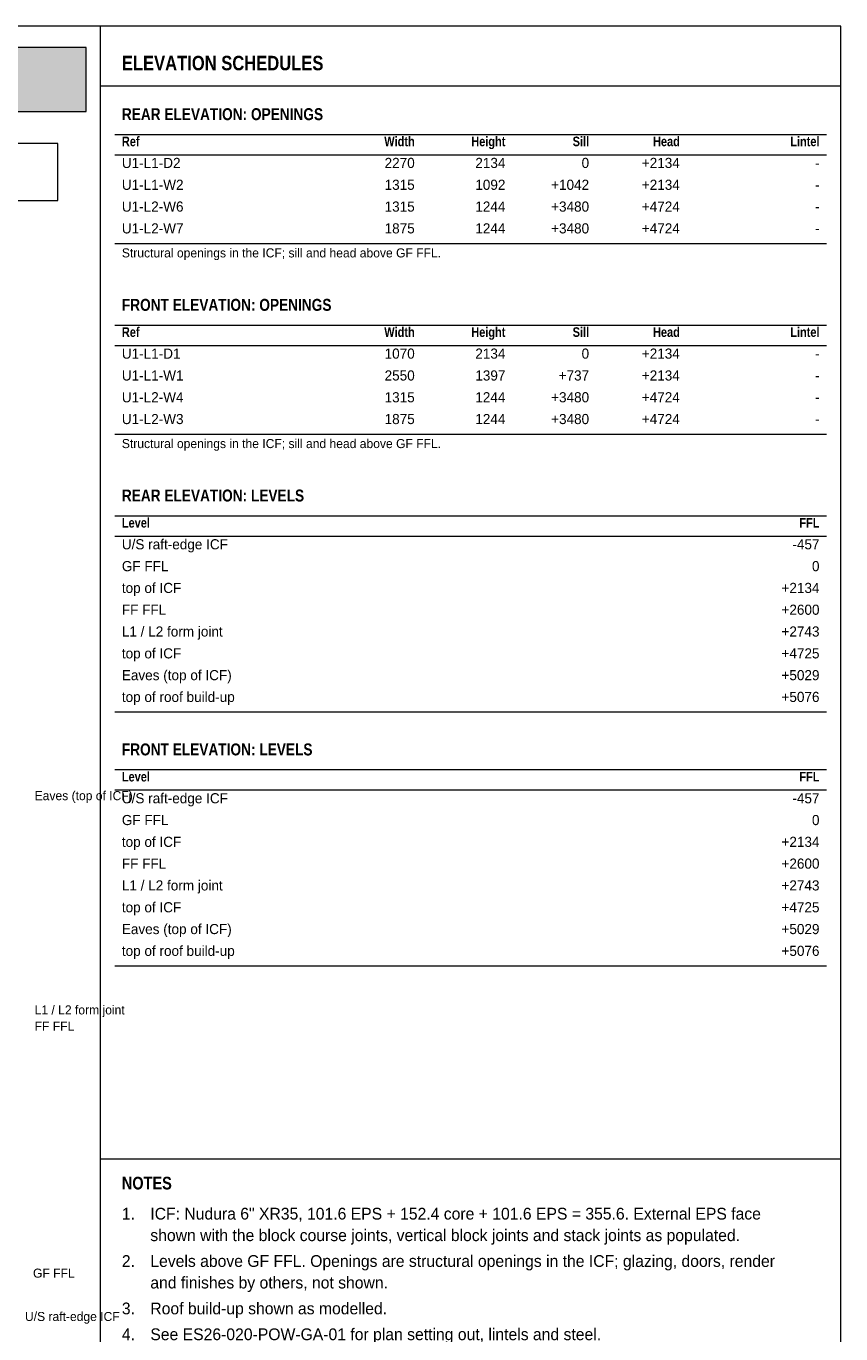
# Model space of a CAD drawing. Header units: millimetres. Extents: x 17 to 413, y 4 to 292.
# Tile 39 of 39: x 299 to 413, y 106 to 290. Entities that reach past the tile are written whole.
import ezdxf
from ezdxf.enums import TextEntityAlignment as Align

# ---------------------------------------------------------------- set-up
doc = ezdxf.new("R2010")
doc.units = ezdxf.units.MM
for name, color, linetype in [('FILL-WHITE', 7, 'Continuous'), ('LINE-INK', 7, 'Continuous'), ('LINE-RED', 7, 'Continuous'), ('LINE-TEAL', 7, 'Continuous'), ('TEXT-INK', 7, 'Continuous'), ('TEXT-STEEL', 7, 'Continuous'), ('TEXT-STEEL_GREY', 7, 'Continuous'), ('TEXT-TEAL', 7, 'Continuous')]:
    doc.layers.add(name, color=color, linetype=linetype)
doc.styles.add('OpenSansCondensed-Bold', font='OpenSansCondensed-Bold.ttf')

msp = doc.modelspace()

# ---------------------------------------------------------------- hatches: boundary and pattern name
at = {"layer": 'FILL-WHITE', "true_color": 0xfff5f0}
h = msp.add_hatch(color=7, dxfattribs=at)
h.dxf.hatch_style = 1
h.paths.add_polyline_path([(23, 278), (307, 278), (307, 287), (23, 287)])

# ---------------------------------------------------------------- linework, layer by layer
at = {"layer": 'LINE-INK', "lineweight": 5}
for p, q in [((309, 7), (309, 290)), ((311, 274.8), (411, 274.8)), ((311, 271.94), (411, 271.94)), ((311, 259.49), (411, 259.49)), ((311, 248.02), (411, 248.02)), ((311, 245.16), (411, 245.16)), ((311, 232.71), (411, 232.71)), ((311, 221.24), (411, 221.24)), ((311, 218.38), (411, 218.38)), ((311, 193.68), (411, 193.68)), ((311, 185.58), (411, 185.58)), ((311, 182.72), (411, 182.72)), ((311, 158.02), (411, 158.02)), ((309, 130.92), (413, 130.92))]:
    msp.add_line(p, q, dxfattribs=at)
msp.add_lwpolyline([(20, 7), (413, 7), (413, 290), (20, 290)], close=True, dxfattribs=at)
at = {"layer": 'LINE-RED', "lineweight": 5}
for points in [[(23, 278), (307, 278), (307, 287), (23, 287)], [(226.21, 265.5), (303, 265.5), (303, 273.5), (226.21, 273.5)]]:
    msp.add_lwpolyline(points, close=True, dxfattribs=at)
at = {"layer": 'LINE-TEAL', "lineweight": 5}
msp.add_line((309, 281.6), (413, 281.6), dxfattribs=at)

# ---------------------------------------------------------------- texts
at = {"layer": 'TEXT-INK', "style": 'OpenSansCondensed-Bold'}
for s, height, p in [('REAR ELEVATION: OPENINGS', 1.6764, (312, 276.8)), ('FRONT ELEVATION: OPENINGS', 1.6764, (312, 250.02)), ('REAR ELEVATION: LEVELS', 1.6764, (312, 223.24)), ('FRONT ELEVATION: LEVELS', 1.6764, (312, 187.58)), ('NOTES', 1.778, (312, 126.62))]:
    msp.add_text(s, height=height, dxfattribs=at).set_placement(p)
at = {"layer": 'TEXT-INK'}
for s, height, p in [('U1-L1-D2', 1.422, (312, 270.08)), ('U1-L1-W2', 1.422, (312, 267.01)), ('U1-L2-W6', 1.422, (312, 263.95)), ('U1-L2-W7', 1.422, (312, 260.89)), ('U1-L1-D1', 1.422, (312, 243.3)), ('U1-L1-W1', 1.422, (312, 240.23)), ('U1-L2-W4', 1.422, (312, 237.17)), ('U1-L2-W3', 1.422, (312, 234.11)), ('U/S raft-edge ICF', 1.4224, (312, 216.52)), ('GF FFL', 1.422, (312, 213.45)), ('top of ICF', 1.422, (312, 210.39)), ('FF FFL', 1.422, (312, 207.33)), ('L1 / L2 form joint', 1.4224, (312, 204.27)), ('top of ICF', 1.422, (312, 201.2)), ('Eaves (top of ICF)', 1.4224, (312, 198.14)), ('top of roof build-up', 1.4224, (312, 195.08)), ('U/S raft-edge ICF', 1.4224, (312, 180.85)), ('GF FFL', 1.422, (312, 177.79)), ('top of ICF', 1.422, (312, 174.73)), ('FF FFL', 1.422, (312, 171.67)), ('L1 / L2 form joint', 1.4224, (312, 168.61)), ('top of ICF', 1.422, (312, 165.54)), ('Eaves (top of ICF)', 1.4224, (312, 162.48)), ('top of roof build-up', 1.4224, (312, 159.42)), ('1.', 1.651, (312, 122.39)), ('ICF: Nudura 6" XR35, 101.6 EPS + 152.4 core + 101.6 EPS = 355.6. External EPS face', 1.651, (316, 122.39)), ('shown with the block course joints, vertical block joints and stack joints as populated.', 1.651, (316, 119.36)), ('2.', 1.651, (312, 115.74)), ('Levels above GF FFL. Openings are structural openings in the ICF; glazing, doors, render', 1.651, (316, 115.74)), ('and finishes by others, not shown.', 1.651, (316, 112.71)), ('3.', 1.651, (312, 109.08)), ('Roof build-up shown as modelled.', 1.651, (316, 109.08)), ('4.', 1.651, (312, 105.45)), ('See ES26-020-POW-GA-01 for plan setting out, lintels and steel.', 1.651, (316, 105.45))]:
    msp.add_text(s, height=height, dxfattribs=at).set_placement(p)
for s, height, p in [('2270', 1.422, (353.14, 270.08)), ('2134', 1.422, (365.88, 270.08)), ('0', 1.42, (377.64, 270.08)), ('+2134', 1.422, (390.38, 270.08)), ('-', 1.42, (410, 270.08)), ('1315', 1.422, (353.14, 267.01)), ('1092', 1.422, (365.88, 267.01)), ('+1042', 1.422, (377.64, 267.01)), ('+2134', 1.422, (390.38, 267.01)), ('-', 1.42, (410, 267.01)), ('1315', 1.422, (353.14, 263.95)), ('1244', 1.422, (365.88, 263.95)), ('+3480', 1.422, (377.64, 263.95)), ('+4724', 1.422, (390.38, 263.95)), ('-', 1.42, (410, 263.95)), ('1875', 1.422, (353.14, 260.89)), ('1244', 1.422, (365.88, 260.89)), ('+3480', 1.422, (377.64, 260.89)), ('+4724', 1.422, (390.38, 260.89)), ('-', 1.42, (410, 260.89)), ('1070', 1.422, (353.14, 243.3)), ('2134', 1.422, (365.88, 243.3)), ('0', 1.42, (377.64, 243.3)), ('+2134', 1.422, (390.38, 243.3)), ('-', 1.42, (410, 243.3)), ('2550', 1.422, (353.14, 240.23)), ('1397', 1.422, (365.88, 240.23)), ('+737', 1.422, (377.64, 240.23)), ('+2134', 1.422, (390.38, 240.23)), ('-', 1.42, (410, 240.23)), ('1315', 1.422, (353.14, 237.17)), ('1244', 1.422, (365.88, 237.17)), ('+3480', 1.422, (377.64, 237.17)), ('+4724', 1.422, (390.38, 237.17)), ('-', 1.42, (410, 237.17)), ('1875', 1.422, (353.14, 234.11)), ('1244', 1.422, (365.88, 234.11)), ('+3480', 1.422, (377.64, 234.11)), ('+4724', 1.422, (390.38, 234.11)), ('-', 1.42, (410, 234.11)), ('-457', 1.422, (410, 216.52)), ('0', 1.42, (410, 213.45)), ('+2134', 1.422, (410, 210.39)), ('+2600', 1.422, (410, 207.33)), ('+2743', 1.422, (410, 204.27)), ('+4725', 1.422, (410, 201.2)), ('+5029', 1.422, (410, 198.14)), ('+5076', 1.422, (410, 195.08)), ('-457', 1.422, (410, 180.85)), ('0', 1.42, (410, 177.79)), ('+2134', 1.422, (410, 174.73)), ('+2600', 1.422, (410, 171.67)), ('+2743', 1.422, (410, 168.61)), ('+4725', 1.422, (410, 165.54)), ('+5029', 1.422, (410, 162.48)), ('+5076', 1.422, (410, 159.42))]:
    msp.add_text(s, height=height, dxfattribs=at).set_placement(p, align=Align.RIGHT)
at = {"layer": 'TEXT-STEEL'}
for s, p in [('Eaves (top of ICF)', (299.75, 181.29)), ('L1 / L2 form joint', (299.75, 151.2)), ('FF FFL', (299.75, 148.9)), ('GF FFL', (299.52, 114.23)), ('U/S raft-edge ICF', (298.39, 108.14))]:
    msp.add_text(s, height=1.27, dxfattribs=at).set_placement(p)
at = {"layer": 'TEXT-STEEL_GREY', "style": 'OpenSansCondensed-Bold'}
for s, p in [('Ref', (312, 273.14)), ('Ref', (312, 246.36)), ('Level', (312, 219.58)), ('Level', (312, 183.92))]:
    msp.add_text(s, height=1.346, dxfattribs=at).set_placement(p)
for s, p in [('Width', (353.14, 273.14)), ('Height', (365.88, 273.14)), ('Sill', (377.64, 273.14)), ('Head', (390.38, 273.14)), ('Lintel', (410, 273.14)), ('Width', (353.14, 246.36)), ('Height', (365.88, 246.36)), ('Sill', (377.64, 246.36)), ('Head', (390.38, 246.36)), ('Lintel', (410, 246.36)), ('FFL', (410, 219.58)), ('FFL', (410, 183.92))]:
    msp.add_text(s, height=1.346, dxfattribs=at).set_placement(p, align=Align.RIGHT)
at = {"layer": 'TEXT-STEEL_GREY'}
for p in [(312, 257.52), (312, 230.74)]:
    msp.add_text('Structural openings in the ICF; sill and head above GF FFL.', height=1.27, dxfattribs=at).set_placement(p)
at = {"layer": 'TEXT-TEAL', "style": 'OpenSansCondensed-Bold'}
msp.add_text('ELEVATION SCHEDULES', height=2.032, dxfattribs=at).set_placement((312, 283.8))

doc.saveas('drawing.dxf')
